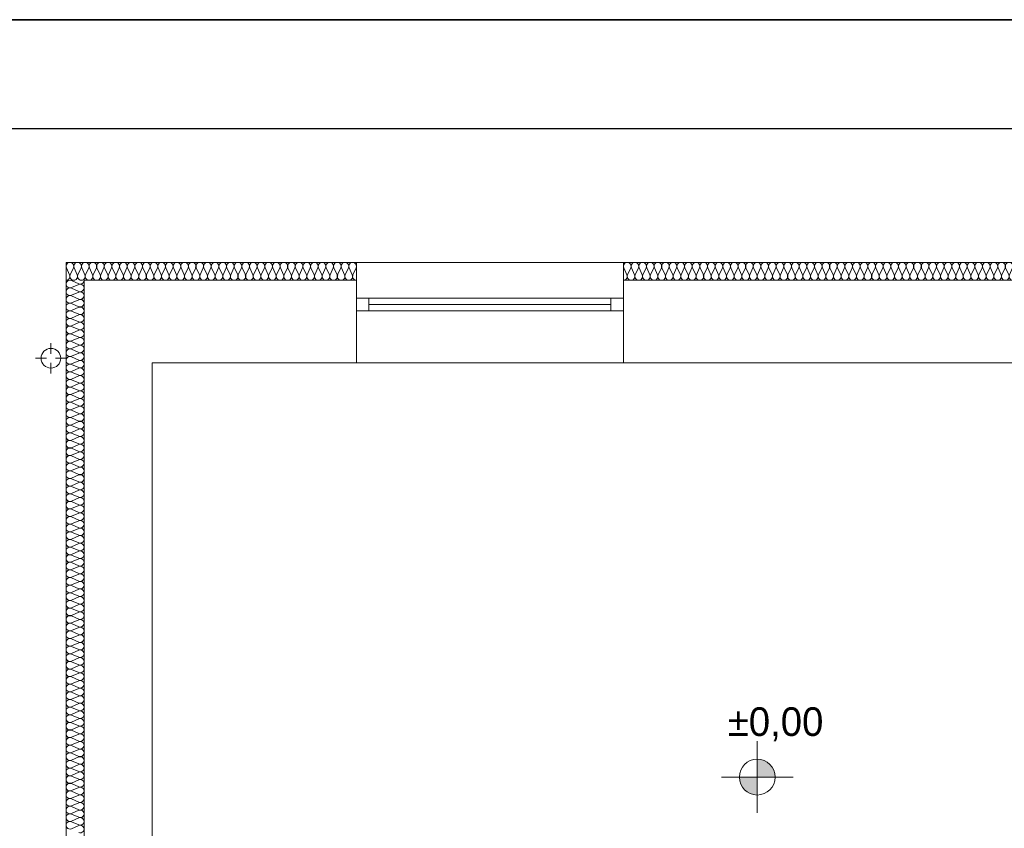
# Model space of a CAD drawing. Extents: x -528673 to -426178, y 23200 to 131944.
# Tile 19 of 87: x -490859 to -485365, y 48385 to 52900. Entities that reach past the tile are written whole.
import ezdxf

# ---------------------------------------------------------------- set-up
doc = ezdxf.new("R2010")
doc.units = 0
doc.header["$MEASUREMENT"] = 0
for name, color, linetype in [('#PODKŁAD', 252, 'Continuous'), ('_TABELA', 7, 'Continuous'), ('Inwent Izolacje', 252, 'Continuous'), ('INWENT RZĘDNE', 252, 'Continuous')]:
    doc.layers.add(name, color=color, linetype=linetype)
for name, color, linetype, lineweight in [('INWENT DACH_Nr_Pióra__21', 252, 'Continuous', 9), ('Inwent Izolacje_Nr_Pióra__2', 252, 'Continuous', 13), ('INWENT RZĘDNE_Nr_Pióra__21', 252, 'Continuous', 9), ('INWENT. OKNA_Nr_Pióra__5', 252, 'Continuous', 13), ('INWENT.ŚCIANY_Nr_Pióra__1', 252, 'Continuous', 25), ('INWENT.ŚCIANY_Nr_Pióra__21', 252, 'Continuous', 9), ('INWENT.ŚCIANY_Nr_Pióra__3', 252, 'Continuous', 13)]:
    doc.layers.add(name, color=color, linetype=linetype, lineweight=lineweight)
doc.styles.add('GENERATED_STYLE_1', font='txt')

# ---------------------------------------------------------------- blocks, each defined once
blk = doc.blocks.new('Izolacja cieplna 14_139', base_point=(-490500.2, 45954.5))
at = {"layer": 'Inwent Izolacje_Nr_Pióra__2', "linetype": 'Continuous'}
for p, q in [((-490530, 51425), (-490570.4, 51442.8)), ((-490570.4, 51403.8), (-490530, 51421.5)), ((-490530, 51382.5), (-490570.4, 51400.2)), ((-490570.4, 51361.2), (-490530, 51378.9)), ((-490530, 51339.9), (-490570.4, 51357.6)), ((-490570.4, 51318.7), (-490530, 51336.4)), ((-490530, 51297.4), (-490570.4, 51315.1)), ((-490570.4, 51276.1), (-490530, 51293.8)), ((-490530, 51254.8), (-490570.4, 51272.5)), ((-490570.4, 51233.5), (-490530, 51251.2)), ((-490530, 51212.3), (-490570.4, 51230)), ((-490570.4, 51191), (-490530, 51208.7)), ((-490530, 51169.7), (-490570.4, 51187.4)), ((-490570.4, 51148.4), (-490530, 51166.1)), ((-490530, 51127.1), (-490570.4, 51144.8)), ((-490570.4, 51105.9), (-490530, 51123.6)), ((-490530, 51084.6), (-490570.4, 51102.3)), ((-490570.4, 51063.3), (-490530, 51081)), ((-490530, 51042), (-490570.4, 51059.7)), ((-490570.4, 51020.7), (-490530, 51038.4)), ((-490530, 50999.5), (-490570.4, 51017.2)), ((-490570.4, 50978.2), (-490530, 50995.9)), ((-490530, 50956.9), (-490570.4, 50974.6)), ((-490570.4, 50935.6), (-490530, 50953.3)), ((-490530, 50914.3), (-490570.4, 50932.1)), ((-490570.4, 50893.1), (-490530, 50910.8)), ((-490530, 50871.8), (-490570.4, 50889.5)), ((-490570.4, 50850.5), (-490530, 50868.2)), ((-490530, 50829.2), (-490570.4, 50846.9)), ((-490570.4, 50808), (-490530, 50825.7)), ((-490530, 50786.7), (-490570.4, 50804.4)), ((-490570.4, 50765.4), (-490530, 50783.1)), ((-490530, 50744.1), (-490570.4, 50761.8)), ((-490570.4, 50722.8), (-490530, 50740.5)), ((-490530, 50701.6), (-490570.4, 50719.3)), ((-490570.4, 50680.3), (-490530, 50698)), ((-490530, 50659), (-490570.4, 50676.7)), ((-490570.4, 50637.7), (-490530, 50655.4)), ((-490530, 50616.4), (-490570.4, 50634.1)), ((-490570.4, 50595.2), (-490530, 50612.9)), ((-490530, 50573.9), (-490570.4, 50591.6)), ((-490570.4, 50552.6), (-490530, 50570.3)), ((-490530, 50531.3), (-490570.4, 50549)), ((-490570.4, 50510), (-490530, 50527.8)), ((-490530, 50488.8), (-490570.4, 50506.5)), ((-490570.4, 50467.5), (-490530, 50485.2)), ((-490530, 50446.2), (-490570.4, 50463.9)), ((-490570.4, 50424.9), (-490530, 50442.6)), ((-490530, 50403.7), (-490570.4, 50421.4)), ((-490570.4, 50382.4), (-490530, 50400.1)), ((-490530, 50361.1), (-490570.4, 50378.8)), ((-490570.4, 50339.8), (-490530, 50357.5)), ((-490530, 50318.5), (-490570.4, 50336.2)), ((-490570.4, 50297.3), (-490530, 50315)), ((-490530, 50276), (-490570.4, 50293.7)), ((-490570.4, 50254.7), (-490530, 50272.4)), ((-490530, 50233.4), (-490570.4, 50251.1)), ((-490570.4, 50212.1), (-490530, 50229.8)), ((-490530, 50190.9), (-490570.4, 50208.6)), ((-490570.4, 50169.6), (-490530, 50187.3)), ((-490530, 50148.3), (-490570.4, 50166)), ((-490570.4, 50127), (-490530, 50144.7)), ((-490530, 50105.7), (-490570.4, 50123.4)), ((-490570.4, 50084.5), (-490530, 50102.2)), ((-490530, 50063.2), (-490570.4, 50080.9)), ((-490570.4, 50041.9), (-490530, 50059.6)), ((-490530, 50020.6), (-490570.4, 50038.3)), ((-490570.4, 49999.3), (-490530, 50017.1)), ((-490530, 49978.1), (-490570.4, 49995.8)), ((-490570.4, 49956.8), (-490530, 49974.5)), ((-490530, 49935.5), (-490570.4, 49953.2)), ((-490570.4, 49914.2), (-490530, 49931.9)), ((-490530, 49893), (-490570.4, 49910.7)), ((-490570.4, 49871.7), (-490530, 49889.4)), ((-490530, 49850.4), (-490570.4, 49868.1)), ((-490570.4, 49829.1), (-490530, 49846.8)), ((-490530, 49807.8), (-490570.4, 49825.5)), ((-490570.4, 49786.6), (-490530, 49804.3)), ((-490530, 49765.3), (-490570.4, 49783)), ((-490570.4, 49744), (-490530, 49761.7)), ((-490530, 49722.7), (-490570.4, 49740.4)), ((-490570.4, 49701.4), (-490530, 49719.1)), ((-490530, 49680.2), (-490570.4, 49697.9)), ((-490570.4, 49658.9), (-490530, 49676.6)), ((-490530, 49637.6), (-490570.4, 49655.3)), ((-490570.4, 49616.3), (-490530, 49634)), ((-490530, 49595), (-490570.4, 49612.8)), ((-490570.4, 49573.8), (-490530, 49591.5)), ((-490530, 49552.5), (-490570.4, 49570.2)), ((-490570.4, 49531.2), (-490530, 49548.9)), ((-490530, 49509.9), (-490570.4, 49527.6)), ((-490570.4, 49488.7), (-490530, 49506.4)), ((-490530, 49467.4), (-490570.4, 49485.1)), ((-490570.4, 49446.1), (-490530, 49463.8)), ((-490530, 49424.8), (-490570.4, 49442.5)), ((-490570.4, 49403.5), (-490530, 49421.2)), ((-490530, 49382.3), (-490570.4, 49400)), ((-490570.4, 49361), (-490530, 49378.7)), ((-490530, 49339.7), (-490570.4, 49357.4)), ((-490570.4, 49318.4), (-490530, 49336.1)), ((-490530, 49297.1), (-490570.4, 49314.8)), ((-490570.4, 49275.9), (-490530, 49293.6)), ((-490530, 49254.6), (-490570.4, 49272.3)), ((-490570.4, 49233.3), (-490530, 49251)), ((-490530, 49212), (-490570.4, 49229.7)), ((-490570.4, 49190.7), (-490530, 49208.4)), ((-490530, 49169.5), (-490570.4, 49187.2)), ((-490570.4, 49148.2), (-490530, 49165.9)), ((-490530, 49126.9), (-490570.4, 49144.6)), ((-490570.4, 49105.6), (-490530, 49123.3)), ((-490530, 49084.3), (-490570.4, 49102.1)), ((-490570.4, 49063.1), (-490530, 49080.8)), ((-490530, 49041.8), (-490570.4, 49059.5)), ((-490570.4, 49020.5), (-490530, 49038.2)), ((-490530, 48999.2), (-490570.4, 49016.9)), ((-490570.4, 48978), (-490530, 48995.7)), ((-490530, 48956.7), (-490570.4, 48974.4)), ((-490570.4, 48935.4), (-490530, 48953.1)), ((-490530, 48914.1), (-490570.4, 48931.8)), ((-490570.4, 48892.8), (-490530, 48910.5)), ((-490530, 48871.6), (-490570.4, 48889.3)), ((-490570.4, 48850.3), (-490530, 48868)), ((-490530, 48829), (-490570.4, 48846.7)), ((-490570.4, 48807.7), (-490530, 48825.4)), ((-490530, 48786.4), (-490570.4, 48804.1)), ((-490570.4, 48765.2), (-490530, 48782.9)), ((-490530, 48743.9), (-490570.4, 48761.6)), ((-490570.4, 48722.6), (-490530, 48740.3)), ((-490530, 48701.3), (-490570.4, 48719)), ((-490570.4, 48680), (-490530, 48697.8)), ((-490530, 48658.8), (-490570.4, 48676.5)), ((-490570.4, 48637.5), (-490530, 48655.2)), ((-490530, 48616.2), (-490570.4, 48633.9)), ((-490570.4, 48594.9), (-490530, 48612.6)), ((-490530, 48573.7), (-490570.4, 48591.4)), ((-490570.4, 48552.4), (-490530, 48570.1)), ((-490530, 48531.1), (-490570.4, 48548.8)), ((-490570.4, 48509.8), (-490530, 48527.5)), ((-490530, 48488.5), (-490570.4, 48506.2)), ((-490570.4, 48467.3), (-490530, 48485)), ((-490530, 48446), (-490570.4, 48463.7)), ((-490570.4, 48424.7), (-490530, 48442.4)), ((-490530, 48403.4), (-490570.4, 48421.1)), ((-490570.4, 48382.1), (-490530, 48399.8))]:
    blk.add_line(p, q, dxfattribs=at)
for centre, start_param, end_param in [((-490578.9, 51423.3), 5.870392, 9.837571), ((-490521.5, 51444.5), 2.7288, 4.712389), ((-490521.5, 51402), 2.7288, 6.695979), ((-490578.9, 51380.7), 5.870392, 9.837571), ((-490521.5, 51359.4), 2.7288, 6.695979), ((-490578.9, 51338.1), 5.870392, 9.837571), ((-490578.9, 51295.6), 5.870392, 9.837571), ((-490521.5, 51316.9), 2.7288, 6.695979), ((-490578.9, 51253), 5.870392, 9.837571), ((-490521.5, 51274.3), 2.7288, 6.695979), ((-490578.9, 51210.5), 5.870392, 9.837571), ((-490521.5, 51231.7), 2.7288, 6.695979), ((-490521.5, 51189.2), 2.7288, 6.695979), ((-490578.9, 51167.9), 5.870392, 9.837571), ((-490521.5, 51146.6), 2.7288, 6.695979), ((-490578.9, 51125.4), 5.870392, 9.837571), ((-490578.9, 51082.8), 5.870392, 9.837571), ((-490521.5, 51104.1), 2.7288, 6.695979), ((-490578.9, 51040.2), 5.870392, 9.837571), ((-490521.5, 51061.5), 2.7288, 6.695979), ((-490521.5, 51019), 2.7288, 6.695979), ((-490578.9, 50997.7), 5.870392, 9.837571), ((-490521.5, 50976.4), 2.7288, 6.695979), ((-490578.9, 50955.1), 5.870392, 9.837571), ((-490578.9, 50912.6), 5.870392, 9.837571), ((-490521.5, 50933.8), 2.7288, 6.695979), ((-490578.9, 50870), 5.870392, 9.837571), ((-490521.5, 50891.3), 2.7288, 6.695979), ((-490578.9, 50827.4), 5.870392, 9.837571), ((-490521.5, 50848.7), 2.7288, 6.695979), ((-490521.5, 50806.2), 2.7288, 6.695979), ((-490578.9, 50784.9), 5.870392, 9.837571), ((-490578.9, 50742.3), 5.870392, 9.837571), ((-490521.5, 50763.6), 2.7288, 6.695979), ((-490578.9, 50699.8), 5.870392, 9.837571), ((-490521.5, 50721), 2.7288, 6.695979), ((-490578.9, 50657.2), 5.870392, 9.837571), ((-490521.5, 50678.5), 2.7288, 6.695979), ((-490521.5, 50635.9), 2.7288, 6.695979), ((-490578.9, 50614.7), 5.870392, 9.837571), ((-490521.5, 50593.4), 2.7288, 6.695979), ((-490578.9, 50572.1), 5.870392, 9.837571), ((-490578.9, 50529.5), 5.870392, 9.837571), ((-490521.5, 50550.8), 2.7288, 6.695979), ((-490578.9, 50487), 5.870392, 9.837571), ((-490521.5, 50508.3), 2.7288, 6.695979), ((-490578.9, 50444.4), 5.870392, 9.837571), ((-490521.5, 50465.7), 2.7288, 6.695979), ((-490521.5, 50423.1), 2.7288, 6.695979), ((-490578.9, 50401.9), 5.870392, 9.837571), ((-490578.9, 50359.3), 5.870392, 9.837571), ((-490521.5, 50380.6), 2.7288, 6.695979), ((-490578.9, 50316.7), 5.870392, 9.837571), ((-490521.5, 50338), 2.7288, 6.695979), ((-490578.9, 50274.2), 5.870392, 9.837571), ((-490521.5, 50295.5), 2.7288, 6.695979), ((-490521.5, 50252.9), 2.7288, 6.695979), ((-490578.9, 50231.6), 5.870392, 9.837571), ((-490521.5, 50210.4), 2.7288, 6.695979), ((-490578.9, 50189.1), 5.870392, 9.837571), ((-490578.9, 50146.5), 5.870392, 9.837571), ((-490521.5, 50167.8), 2.7288, 6.695979), ((-490578.9, 50104), 5.870392, 9.837571), ((-490521.5, 50125.2), 2.7288, 6.695979), ((-490521.5, 50082.7), 2.7288, 6.695979), ((-490578.9, 50061.4), 5.870392, 9.837571), ((-490521.5, 50040.1), 2.7288, 6.695979), ((-490578.9, 50018.8), 5.870392, 9.837571), ((-490578.9, 49976.3), 5.870392, 9.837571), ((-490521.5, 49997.6), 2.7288, 6.695979), ((-490578.9, 49933.7), 5.870392, 9.837571), ((-490521.5, 49955), 2.7288, 6.695979), ((-490578.9, 49891.2), 5.870392, 9.837571), ((-490521.5, 49912.4), 2.7288, 6.695979), ((-490521.5, 49869.9), 2.7288, 6.695979), ((-490578.9, 49848.6), 5.870392, 9.837571), ((-490521.5, 49827.3), 2.7288, 6.695979), ((-490578.9, 49806.1), 5.870392, 9.837571), ((-490578.9, 49763.5), 5.870392, 9.837571), ((-490521.5, 49784.8), 2.7288, 6.695979), ((-490578.9, 49720.9), 5.870392, 9.837571), ((-490521.5, 49742.2), 2.7288, 6.695979), ((-490521.5, 49699.7), 2.7288, 6.695979), ((-490578.9, 49678.4), 5.870392, 9.837571), ((-490521.5, 49657.1), 2.7288, 6.695979), ((-490578.9, 49635.8), 5.870392, 9.837571), ((-490578.9, 49593.3), 5.870392, 9.837571), ((-490521.5, 49614.5), 2.7288, 6.695979), ((-490578.9, 49550.7), 5.870392, 9.837571), ((-490521.5, 49572), 2.7288, 6.695979), ((-490578.9, 49508.1), 5.870392, 9.837571), ((-490521.5, 49529.4), 2.7288, 6.695979), ((-490521.5, 49486.9), 2.7288, 6.695979), ((-490578.9, 49465.6), 5.870392, 9.837571), ((-490578.9, 49423), 5.870392, 9.837571), ((-490521.5, 49444.3), 2.7288, 6.695979), ((-490578.9, 49380.5), 5.870392, 9.837571), ((-490521.5, 49401.7), 2.7288, 6.695979), ((-490578.9, 49337.9), 5.870392, 9.837571), ((-490521.5, 49359.2), 2.7288, 6.695979), ((-490521.5, 49316.6), 2.7288, 6.695979), ((-490578.9, 49295.4), 5.870392, 9.837571), ((-490521.5, 49274.1), 2.7288, 6.695979), ((-490578.9, 49252.8), 5.870392, 9.837571), ((-490578.9, 49210.2), 5.870392, 9.837571), ((-490521.5, 49231.5), 2.7288, 6.695979), ((-490578.9, 49167.7), 5.870392, 9.837571), ((-490521.5, 49189), 2.7288, 6.695979), ((-490578.9, 49125.1), 5.870392, 9.837571), ((-490521.5, 49146.4), 2.7288, 6.695979), ((-490521.5, 49103.8), 2.7288, 6.695979), ((-490578.9, 49082.6), 5.870392, 9.837571), ((-490578.9, 49040), 5.870392, 9.837571), ((-490521.5, 49061.3), 2.7288, 6.695979), ((-490578.9, 48997.4), 5.870392, 9.837571), ((-490521.5, 49018.7), 2.7288, 6.695979), ((-490578.9, 48954.9), 5.870392, 9.837571), ((-490521.5, 48976.2), 2.7288, 6.695979), ((-490521.5, 48933.6), 2.7288, 6.695979), ((-490578.9, 48912.3), 5.870392, 9.837571), ((-490521.5, 48891), 2.7288, 6.695979), ((-490578.9, 48869.8), 5.870392, 9.837571), ((-490578.9, 48827.2), 5.870392, 9.837571), ((-490521.5, 48848.5), 2.7288, 6.695979), ((-490578.9, 48784.7), 5.870392, 9.837571), ((-490521.5, 48805.9), 2.7288, 6.695979), ((-490521.5, 48763.4), 2.7288, 6.695979), ((-490578.9, 48742.1), 5.870392, 9.837571), ((-490521.5, 48720.8), 2.7288, 6.695979), ((-490578.9, 48699.5), 5.870392, 9.837571), ((-490578.9, 48657), 5.870392, 9.837571), ((-490521.5, 48678.3), 2.7288, 6.695979), ((-490578.9, 48614.4), 5.870392, 9.837571), ((-490521.5, 48635.7), 2.7288, 6.695979), ((-490578.9, 48571.9), 5.870392, 9.837571), ((-490521.5, 48593.1), 2.7288, 6.695979), ((-490521.5, 48550.6), 2.7288, 6.695979), ((-490578.9, 48529.3), 5.870392, 9.837571), ((-490521.5, 48508), 2.7288, 6.695979), ((-490578.9, 48486.7), 5.870392, 9.837571), ((-490578.9, 48444.2), 5.870392, 9.837571), ((-490521.5, 48465.5), 2.7288, 6.695979), ((-490578.9, 48401.6), 5.870392, 9.837571), ((-490521.5, 48422.9), 2.7288, 6.695979), ((-490521.5, 48380.4), 2.7288, 6.695979)]:
    blk.add_ellipse(centre, major_axis=(0, 21.3), ratio=0.999471, start_param=start_param, end_param=end_param, dxfattribs=at)
blk = doc.blocks.new('Izolacja cieplna 14_140', base_point=(-490600.2, 51444.5))
at = {"layer": 'Inwent Izolacje_Nr_Pióra__2', "linetype": 'Continuous'}
for p, q in [((-490598.4, 51514.7), (-490580.7, 51474.3)), ((-490577.1, 51474.3), (-490559.3, 51514.7)), ((-490555.8, 51514.7), (-490538, 51474.3)), ((-490534.4, 51474.3), (-490516.7, 51514.7)), ((-490513.1, 51514.7), (-490495.4, 51474.3)), ((-490491.8, 51474.3), (-490474.1, 51514.7)), ((-490470.5, 51514.7), (-490452.8, 51474.3)), ((-490449.2, 51474.3), (-490431.5, 51514.7)), ((-490427.9, 51514.7), (-490410.1, 51474.3)), ((-490406.6, 51474.3), (-490388.8, 51514.7)), ((-490385.2, 51514.7), (-490367.5, 51474.3)), ((-490363.9, 51474.3), (-490346.2, 51514.7)), ((-490342.6, 51514.7), (-490324.9, 51474.3)), ((-490321.3, 51474.3), (-490303.6, 51514.7)), ((-490300, 51514.7), (-490282.2, 51474.3)), ((-490278.7, 51474.3), (-490260.9, 51514.7)), ((-490257.3, 51514.7), (-490239.6, 51474.3)), ((-490236, 51474.3), (-490218.3, 51514.7)), ((-490214.7, 51514.7), (-490197, 51474.3)), ((-490193.4, 51474.3), (-490175.7, 51514.7)), ((-490172.1, 51514.7), (-490154.3, 51474.3)), ((-490150.8, 51474.3), (-490133, 51514.7)), ((-490129.4, 51514.7), (-490111.7, 51474.3)), ((-490108.1, 51474.3), (-490090.4, 51514.7)), ((-490086.8, 51514.7), (-490069.1, 51474.3)), ((-490065.5, 51474.3), (-490047.8, 51514.7)), ((-490044.2, 51514.7), (-490026.5, 51474.3)), ((-490022.9, 51474.3), (-490005.1, 51514.7)), ((-490001.6, 51514.7), (-489983.8, 51474.3)), ((-489980.2, 51474.3), (-489962.5, 51514.7)), ((-489958.9, 51514.7), (-489941.2, 51474.3)), ((-489937.6, 51474.3), (-489919.9, 51514.7)), ((-489916.3, 51514.7), (-489898.6, 51474.3)), ((-489895, 51474.3), (-489877.2, 51514.7)), ((-489873.7, 51514.7), (-489855.9, 51474.3)), ((-489852.3, 51474.3), (-489834.6, 51514.7)), ((-489831, 51514.7), (-489813.3, 51474.3)), ((-489809.7, 51474.3), (-489792, 51514.7)), ((-489788.4, 51514.7), (-489770.7, 51474.3)), ((-489767.1, 51474.3), (-489749.3, 51514.7)), ((-489745.8, 51514.7), (-489728, 51474.3)), ((-489724.4, 51474.3), (-489706.7, 51514.7)), ((-489703.1, 51514.7), (-489685.4, 51474.3)), ((-489681.8, 51474.3), (-489664.1, 51514.7)), ((-489660.5, 51514.7), (-489642.8, 51474.3)), ((-489639.2, 51474.3), (-489621.5, 51514.7)), ((-489617.9, 51514.7), (-489600.1, 51474.3)), ((-489596.6, 51474.3), (-489578.8, 51514.7)), ((-489575.2, 51514.7), (-489557.5, 51474.3)), ((-489553.9, 51474.3), (-489536.2, 51514.7)), ((-489532.6, 51514.7), (-489514.9, 51474.3)), ((-489511.3, 51474.3), (-489493.6, 51514.7)), ((-489490, 51514.7), (-489472.2, 51474.3)), ((-489468.7, 51474.3), (-489450.9, 51514.7)), ((-489447.3, 51514.7), (-489429.6, 51474.3)), ((-489426, 51474.3), (-489408.3, 51514.7)), ((-489404.7, 51514.7), (-489387, 51474.3)), ((-489383.4, 51474.3), (-489365.7, 51514.7)), ((-489362.1, 51514.7), (-489344.3, 51474.3)), ((-489340.8, 51474.3), (-489323, 51514.7)), ((-489319.4, 51514.7), (-489301.7, 51474.3)), ((-489298.1, 51474.3), (-489280.4, 51514.7)), ((-489276.8, 51514.7), (-489259.1, 51474.3)), ((-489255.5, 51474.3), (-489237.8, 51514.7)), ((-489234.2, 51514.7), (-489216.5, 51474.3)), ((-489212.9, 51474.3), (-489195.1, 51514.7)), ((-489191.6, 51514.7), (-489173.8, 51474.3)), ((-489170.2, 51474.3), (-489152.5, 51514.7)), ((-489148.9, 51514.7), (-489131.2, 51474.3)), ((-489127.6, 51474.3), (-489109.9, 51514.7)), ((-489106.3, 51514.7), (-489088.6, 51474.3)), ((-489085, 51474.3), (-489067.2, 51514.7)), ((-489063.7, 51514.7), (-489045.9, 51474.3)), ((-489042.3, 51474.3), (-489024.6, 51514.7)), ((-489021, 51514.7), (-489003.3, 51474.3)), ((-488999.7, 51474.3), (-488982, 51514.7))]:
    blk.add_line(p, q, dxfattribs=at)
for centre, start_param, end_param in [((-490578.9, 51523.3), 5.870392, 9.837571), ((-490536.2, 51523.3), 5.870392, 9.837571), ((-490493.6, 51523.3), 5.870392, 9.837571), ((-490451, 51523.3), 5.870392, 9.837571), ((-490408.3, 51523.3), 5.870392, 9.837571), ((-490365.7, 51523.3), 5.870392, 9.837571), ((-490323.1, 51523.3), 5.870392, 9.837571), ((-490280.4, 51523.3), 5.870392, 9.837571), ((-490237.8, 51523.3), 5.870392, 9.837571), ((-490195.2, 51523.3), 5.870392, 9.837571), ((-490152.6, 51523.3), 5.870392, 9.837571), ((-490109.9, 51523.3), 5.870392, 9.837571), ((-490067.3, 51523.3), 5.870392, 9.837571), ((-490024.7, 51523.3), 5.870392, 9.837571), ((-489982, 51523.3), 5.870392, 9.837571), ((-489939.4, 51523.3), 5.870392, 9.837571), ((-489896.8, 51523.3), 5.870392, 9.837571), ((-489854.1, 51523.3), 5.870392, 9.837571), ((-489811.5, 51523.3), 5.870392, 9.837571), ((-489768.9, 51523.3), 5.870392, 9.837571), ((-489726.2, 51523.3), 5.870392, 9.837571), ((-489683.6, 51523.3), 5.870392, 9.837571), ((-489641, 51523.3), 5.870392, 9.837571), ((-489598.3, 51523.3), 5.870392, 9.837571), ((-489555.7, 51523.3), 5.870392, 9.837571), ((-489513.1, 51523.3), 5.870392, 9.837571), ((-489470.4, 51523.3), 5.870392, 9.837571), ((-489427.8, 51523.3), 5.870392, 9.837571), ((-489385.2, 51523.3), 5.870392, 9.837571), ((-489342.6, 51523.3), 5.870392, 9.837571), ((-489299.9, 51523.3), 5.870392, 9.837571), ((-489257.3, 51523.3), 5.870392, 9.837571), ((-489214.7, 51523.3), 5.870392, 9.837571), ((-489172, 51523.3), 5.870392, 9.837571), ((-489129.4, 51523.3), 5.870392, 9.837571), ((-489086.8, 51523.3), 5.870392, 9.837571), ((-489044.1, 51523.3), 5.870392, 9.837571), ((-489001.5, 51523.3), 5.870392, 9.837571), ((-490600.2, 51465.8), 4.712389, 6.695979), ((-490557.6, 51465.8), 2.7288, 6.695979), ((-490514.9, 51465.8), 2.7288, 6.695979), ((-490472.3, 51465.8), 2.7288, 6.695979), ((-490429.7, 51465.8), 2.7288, 6.695979), ((-490387, 51465.8), 2.7288, 6.695979), ((-490344.4, 51465.8), 2.7288, 6.695979), ((-490301.8, 51465.8), 2.7288, 6.695979), ((-490259.1, 51465.8), 2.7288, 6.695979), ((-490216.5, 51465.8), 2.7288, 6.695979), ((-490173.9, 51465.8), 2.7288, 6.695979), ((-490131.2, 51465.8), 2.7288, 6.695979), ((-490088.6, 51465.8), 2.7288, 6.695979), ((-490046, 51465.8), 2.7288, 6.695979), ((-490003.3, 51465.8), 2.7288, 6.695979), ((-489960.7, 51465.8), 2.7288, 6.695979), ((-489918.1, 51465.8), 2.7288, 6.695979), ((-489875.4, 51465.8), 2.7288, 6.695979), ((-489832.8, 51465.8), 2.7288, 6.695979), ((-489790.2, 51465.8), 2.7288, 6.695979), ((-489747.6, 51465.8), 2.7288, 6.695979), ((-489704.9, 51465.8), 2.7288, 6.695979), ((-489662.3, 51465.8), 2.7288, 6.695979), ((-489619.7, 51465.8), 2.7288, 6.695979), ((-489577, 51465.8), 2.7288, 6.695979), ((-489534.4, 51465.8), 2.7288, 6.695979), ((-489491.8, 51465.8), 2.7288, 6.695979), ((-489449.1, 51465.8), 2.7288, 6.695979), ((-489406.5, 51465.8), 2.7288, 6.695979), ((-489363.9, 51465.8), 2.7288, 6.695979), ((-489321.2, 51465.8), 2.7288, 6.695979), ((-489278.6, 51465.8), 2.7288, 6.695979), ((-489236, 51465.8), 2.7288, 6.695979), ((-489193.3, 51465.8), 2.7288, 6.695979), ((-489150.7, 51465.8), 2.7288, 6.695979), ((-489108.1, 51465.8), 2.7288, 6.695979), ((-489065.4, 51465.8), 2.7288, 6.695979), ((-489022.8, 51465.8), 2.7288, 6.695979), ((-488980.2, 51465.8), 2.7288, 4.712389)]:
    blk.add_ellipse(centre, major_axis=(21.3, 0), ratio=0.997749, start_param=start_param, end_param=end_param, dxfattribs=at)
blk = doc.blocks.new('Izolacja cieplna 14_142', base_point=(-487490.2, 51444.5))
at = {"layer": 'Inwent Izolacje_Nr_Pióra__2', "linetype": 'Continuous'}
for p, q in [((-487488.4, 51514.7), (-487470.7, 51474.3)), ((-487467.1, 51474.3), (-487449.4, 51514.7)), ((-487445.8, 51514.7), (-487428.1, 51474.3)), ((-487424.5, 51474.3), (-487406.7, 51514.7)), ((-487403.2, 51514.7), (-487385.4, 51474.3)), ((-487381.9, 51474.3), (-487364.1, 51514.7)), ((-487360.6, 51514.7), (-487342.8, 51474.3)), ((-487339.2, 51474.3), (-487321.5, 51514.7)), ((-487317.9, 51514.7), (-487300.2, 51474.3)), ((-487296.6, 51474.3), (-487278.9, 51514.7)), ((-487275.3, 51514.7), (-487257.6, 51474.3)), ((-487254, 51474.3), (-487236.3, 51514.7)), ((-487232.7, 51514.7), (-487215, 51474.3)), ((-487211.4, 51474.3), (-487193.7, 51514.7)), ((-487190.1, 51514.7), (-487172.4, 51474.3)), ((-487168.8, 51474.3), (-487151.1, 51514.7)), ((-487147.5, 51514.7), (-487129.8, 51474.3)), ((-487126.2, 51474.3), (-487108.5, 51514.7)), ((-487104.9, 51514.7), (-487087.1, 51474.3)), ((-487083.6, 51474.3), (-487065.8, 51514.7)), ((-487062.3, 51514.7), (-487044.5, 51474.3)), ((-487041, 51474.3), (-487023.2, 51514.7)), ((-487019.6, 51514.7), (-487001.9, 51474.3)), ((-486998.3, 51474.3), (-486980.6, 51514.7)), ((-486977, 51514.7), (-486959.3, 51474.3)), ((-486955.7, 51474.3), (-486938, 51514.7)), ((-486934.4, 51514.7), (-486916.7, 51474.3)), ((-486913.1, 51474.3), (-486895.4, 51514.7)), ((-486891.8, 51514.7), (-486874.1, 51474.3)), ((-486870.5, 51474.3), (-486852.8, 51514.7)), ((-486849.2, 51514.7), (-486831.5, 51474.3)), ((-486827.9, 51474.3), (-486810.2, 51514.7)), ((-486806.6, 51514.7), (-486788.9, 51474.3)), ((-486785.3, 51474.3), (-486767.5, 51514.7)), ((-486764, 51514.7), (-486746.2, 51474.3)), ((-486742.7, 51474.3), (-486724.9, 51514.7)), ((-486721.4, 51514.7), (-486703.6, 51474.3)), ((-486700, 51474.3), (-486682.3, 51514.7)), ((-486678.7, 51514.7), (-486661, 51474.3)), ((-486657.4, 51474.3), (-486639.7, 51514.7)), ((-486636.1, 51514.7), (-486618.4, 51474.3)), ((-486614.8, 51474.3), (-486597.1, 51514.7)), ((-486593.5, 51514.7), (-486575.8, 51474.3)), ((-486572.2, 51474.3), (-486554.5, 51514.7)), ((-486550.9, 51514.7), (-486533.2, 51474.3)), ((-486529.6, 51474.3), (-486511.9, 51514.7)), ((-486508.3, 51514.7), (-486490.6, 51474.3)), ((-486487, 51474.3), (-486469.2, 51514.7)), ((-486465.7, 51514.7), (-486447.9, 51474.3)), ((-486444.4, 51474.3), (-486426.6, 51514.7)), ((-486423.1, 51514.7), (-486405.3, 51474.3)), ((-486401.7, 51474.3), (-486384, 51514.7)), ((-486380.4, 51514.7), (-486362.7, 51474.3)), ((-486359.1, 51474.3), (-486341.4, 51514.7)), ((-486337.8, 51514.7), (-486320.1, 51474.3)), ((-486316.5, 51474.3), (-486298.8, 51514.7)), ((-486295.2, 51514.7), (-486277.5, 51474.3)), ((-486273.9, 51474.3), (-486256.2, 51514.7)), ((-486252.6, 51514.7), (-486234.9, 51474.3)), ((-486231.3, 51474.3), (-486213.6, 51514.7)), ((-486210, 51514.7), (-486192.3, 51474.3)), ((-486188.7, 51474.3), (-486171, 51514.7)), ((-486167.4, 51514.7), (-486149.6, 51474.3)), ((-486146.1, 51474.3), (-486128.3, 51514.7)), ((-486124.8, 51514.7), (-486107, 51474.3)), ((-486103.5, 51474.3), (-486085.7, 51514.7)), ((-486082.1, 51514.7), (-486064.4, 51474.3)), ((-486060.8, 51474.3), (-486043.1, 51514.7)), ((-486039.5, 51514.7), (-486021.8, 51474.3)), ((-486018.2, 51474.3), (-486000.5, 51514.7)), ((-485996.9, 51514.7), (-485979.2, 51474.3)), ((-485975.6, 51474.3), (-485957.9, 51514.7)), ((-485954.3, 51514.7), (-485936.6, 51474.3)), ((-485933, 51474.3), (-485915.3, 51514.7)), ((-485911.7, 51514.7), (-485894, 51474.3)), ((-485890.4, 51474.3), (-485872.7, 51514.7)), ((-485869.1, 51514.7), (-485851.4, 51474.3)), ((-485847.8, 51474.3), (-485830, 51514.7)), ((-485826.5, 51514.7), (-485808.7, 51474.3)), ((-485805.2, 51474.3), (-485787.4, 51514.7)), ((-485783.9, 51514.7), (-485766.1, 51474.3)), ((-485762.5, 51474.3), (-485744.8, 51514.7)), ((-485741.2, 51514.7), (-485723.5, 51474.3)), ((-485719.9, 51474.3), (-485702.2, 51514.7)), ((-485698.6, 51514.7), (-485680.9, 51474.3)), ((-485677.3, 51474.3), (-485659.6, 51514.7)), ((-485656, 51514.7), (-485638.3, 51474.3)), ((-485634.7, 51474.3), (-485617, 51514.7)), ((-485613.4, 51514.7), (-485595.7, 51474.3)), ((-485592.1, 51474.3), (-485574.4, 51514.7)), ((-485570.8, 51514.7), (-485553.1, 51474.3)), ((-485549.5, 51474.3), (-485531.7, 51514.7)), ((-485528.2, 51514.7), (-485510.4, 51474.3)), ((-485506.9, 51474.3), (-485489.1, 51514.7)), ((-485485.6, 51514.7), (-485467.8, 51474.3)), ((-485464.2, 51474.3), (-485446.5, 51514.7)), ((-485442.9, 51514.7), (-485425.2, 51474.3)), ((-485421.6, 51474.3), (-485403.9, 51514.7)), ((-485400.3, 51514.7), (-485382.6, 51474.3)), ((-485379, 51474.3), (-485361.3, 51514.7)), ((-485357.7, 51514.7), (-485340, 51474.3)), ((-485336.4, 51474.3), (-485318.7, 51514.7)), ((-485315.1, 51514.7), (-485297.4, 51474.3)), ((-485293.8, 51474.3), (-485276.1, 51514.7)), ((-485272.5, 51514.7), (-485254.8, 51474.3)), ((-485251.2, 51474.3), (-485233.5, 51514.7)), ((-485229.9, 51514.7), (-485212.1, 51474.3)), ((-485208.6, 51474.3), (-485190.8, 51514.7)), ((-485187.3, 51514.7), (-485169.5, 51474.3)), ((-485166, 51474.3), (-485148.2, 51514.7)), ((-485144.6, 51514.7), (-485126.9, 51474.3)), ((-485123.3, 51474.3), (-485105.6, 51514.7)), ((-485102, 51514.7), (-485084.3, 51474.3)), ((-485080.7, 51474.3), (-485063, 51514.7)), ((-485059.4, 51514.7), (-485041.7, 51474.3)), ((-485038.1, 51474.3), (-485020.4, 51514.7)), ((-485016.8, 51514.7), (-484999.1, 51474.3)), ((-484995.5, 51474.3), (-484977.8, 51514.7)), ((-484974.2, 51514.7), (-484956.5, 51474.3)), ((-484952.9, 51474.3), (-484935.2, 51514.7)), ((-484931.6, 51514.7), (-484913.9, 51474.3)), ((-484910.3, 51474.3), (-484892.5, 51514.7)), ((-484889, 51514.7), (-484871.2, 51474.3)), ((-484867.7, 51474.3), (-484849.9, 51514.7)), ((-484846.4, 51514.7), (-484828.6, 51474.3)), ((-484825, 51474.3), (-484807.3, 51514.7)), ((-484803.7, 51514.7), (-484786, 51474.3)), ((-484782.4, 51474.3), (-484764.7, 51514.7)), ((-484761.1, 51514.7), (-484743.4, 51474.3)), ((-484739.8, 51474.3), (-484722.1, 51514.7)), ((-484718.5, 51514.7), (-484700.8, 51474.3)), ((-484697.2, 51474.3), (-484679.5, 51514.7)), ((-484675.9, 51514.7), (-484658.2, 51474.3)), ((-484654.6, 51474.3), (-484636.9, 51514.7)), ((-484633.3, 51514.7), (-484615.6, 51474.3)), ((-484612, 51474.3), (-484594.2, 51514.7)), ((-484590.7, 51514.7), (-484572.9, 51474.3)), ((-484569.4, 51474.3), (-484551.6, 51514.7)), ((-484548.1, 51514.7), (-484530.3, 51474.3)), ((-484526.7, 51474.3), (-484509, 51514.7)), ((-484505.4, 51514.7), (-484487.7, 51474.3)), ((-484484.1, 51474.3), (-484466.4, 51514.7)), ((-484462.8, 51514.7), (-484445.1, 51474.3)), ((-484441.5, 51474.3), (-484423.8, 51514.7)), ((-484420.2, 51514.7), (-484402.5, 51474.3)), ((-484398.9, 51474.3), (-484381.2, 51514.7)), ((-484377.6, 51514.7), (-484359.9, 51474.3)), ((-484356.3, 51474.3), (-484338.6, 51514.7)), ((-484335, 51514.7), (-484317.3, 51474.3)), ((-484313.7, 51474.3), (-484296, 51514.7)), ((-484292.4, 51514.7), (-484274.6, 51474.3)), ((-484271.1, 51474.3), (-484253.3, 51514.7)), ((-484249.8, 51514.7), (-484232, 51474.3)), ((-484228.5, 51474.3), (-484210.7, 51514.7)), ((-484207.1, 51514.7), (-484189.4, 51474.3)), ((-484185.8, 51474.3), (-484168.1, 51514.7)), ((-484164.5, 51514.7), (-484146.8, 51474.3)), ((-484143.2, 51474.3), (-484125.5, 51514.7)), ((-484121.9, 51514.7), (-484104.2, 51474.3)), ((-484100.6, 51474.3), (-484082.9, 51514.7)), ((-484079.3, 51514.7), (-484061.6, 51474.3)), ((-484058, 51474.3), (-484040.3, 51514.7)), ((-484036.7, 51514.7), (-484019, 51474.3)), ((-484015.4, 51474.3), (-483997.7, 51514.7)), ((-483994.1, 51514.7), (-483976.4, 51474.3)), ((-483972.8, 51474.3), (-483955, 51514.7)), ((-483951.5, 51514.7), (-483933.7, 51474.3)), ((-483930.2, 51474.3), (-483912.4, 51514.7)), ((-483908.9, 51514.7), (-483891.1, 51474.3)), ((-483887.5, 51474.3), (-483869.8, 51514.7)), ((-483866.2, 51514.7), (-483848.5, 51474.3)), ((-483844.9, 51474.3), (-483827.2, 51514.7)), ((-483823.6, 51514.7), (-483805.9, 51474.3)), ((-483802.3, 51474.3), (-483784.6, 51514.7)), ((-483781, 51514.7), (-483763.3, 51474.3)), ((-483759.7, 51474.3), (-483742, 51514.7))]:
    blk.add_line(p, q, dxfattribs=at)
for centre, start_param, end_param in [((-487468.9, 51523.3), 5.870392, 9.837571), ((-487426.3, 51523.3), 5.870392, 9.837571), ((-487383.7, 51523.3), 5.870392, 9.837571), ((-487341, 51523.3), 5.870392, 9.837571), ((-487298.4, 51523.3), 5.870392, 9.837571), ((-487255.8, 51523.3), 5.870392, 9.837571), ((-487213.2, 51523.3), 5.870392, 9.837571), ((-487170.6, 51523.3), 5.870392, 9.837571), ((-487128, 51523.3), 5.870392, 9.837571), ((-487085.4, 51523.3), 5.870392, 9.837571), ((-487042.7, 51523.3), 5.870392, 9.837571), ((-487000.1, 51523.3), 5.870392, 9.837571), ((-486957.5, 51523.3), 5.870392, 9.837571), ((-486914.9, 51523.3), 5.870392, 9.837571), ((-486872.3, 51523.3), 5.870392, 9.837571), ((-486829.7, 51523.3), 5.870392, 9.837571), ((-486787.1, 51523.3), 5.870392, 9.837571), ((-486744.4, 51523.3), 5.870392, 9.837571), ((-486701.8, 51523.3), 5.870392, 9.837571), ((-486659.2, 51523.3), 5.870392, 9.837571), ((-486616.6, 51523.3), 5.870392, 9.837571), ((-486574, 51523.3), 5.870392, 9.837571), ((-486531.4, 51523.3), 5.870392, 9.837571), ((-486488.8, 51523.3), 5.870392, 9.837571), ((-486446.2, 51523.3), 5.870392, 9.837571), ((-486403.5, 51523.3), 5.870392, 9.837571), ((-486360.9, 51523.3), 5.870392, 9.837571), ((-486318.3, 51523.3), 5.870392, 9.837571), ((-486275.7, 51523.3), 5.870392, 9.837571), ((-486233.1, 51523.3), 5.870392, 9.837571), ((-486190.5, 51523.3), 5.870392, 9.837571), ((-486147.9, 51523.3), 5.870392, 9.837571), ((-486105.2, 51523.3), 5.870392, 9.837571), ((-486062.6, 51523.3), 5.870392, 9.837571), ((-486020, 51523.3), 5.870392, 9.837571), ((-485977.4, 51523.3), 5.870392, 9.837571), ((-485934.8, 51523.3), 5.870392, 9.837571), ((-485892.2, 51523.3), 5.870392, 9.837571), ((-485849.6, 51523.3), 5.870392, 9.837571), ((-485806.9, 51523.3), 5.870392, 9.837571), ((-485764.3, 51523.3), 5.870392, 9.837571), ((-485721.7, 51523.3), 5.870392, 9.837571), ((-485679.1, 51523.3), 5.870392, 9.837571), ((-485636.5, 51523.3), 5.870392, 9.837571), ((-485593.9, 51523.3), 5.870392, 9.837571), ((-485551.3, 51523.3), 5.870392, 9.837571), ((-485508.7, 51523.3), 5.870392, 9.837571), ((-485466, 51523.3), 5.870392, 9.837571), ((-485423.4, 51523.3), 5.870392, 9.837571), ((-485380.8, 51523.3), 5.870392, 9.837571), ((-485338.2, 51523.3), 5.870392, 9.837571), ((-485295.6, 51523.3), 5.870392, 9.837571), ((-485253, 51523.3), 5.870392, 9.837571), ((-485210.4, 51523.3), 5.870392, 9.837571), ((-485167.7, 51523.3), 5.870392, 9.837571), ((-485125.1, 51523.3), 5.870392, 9.837571), ((-485082.5, 51523.3), 5.870392, 9.837571), ((-485039.9, 51523.3), 5.870392, 9.837571), ((-484997.3, 51523.3), 5.870392, 9.837571), ((-484954.7, 51523.3), 5.870392, 9.837571), ((-484912.1, 51523.3), 5.870392, 9.837571), ((-484869.4, 51523.3), 5.870392, 9.837571), ((-484826.8, 51523.3), 5.870392, 9.837571), ((-484784.2, 51523.3), 5.870392, 9.837571), ((-484741.6, 51523.3), 5.870392, 9.837571), ((-484699, 51523.3), 5.870392, 9.837571), ((-484656.4, 51523.3), 5.870392, 9.837571), ((-484613.8, 51523.3), 5.870392, 9.837571), ((-484571.2, 51523.3), 5.870392, 9.837571), ((-484528.5, 51523.3), 5.870392, 9.837571), ((-484485.9, 51523.3), 5.870392, 9.837571), ((-484443.3, 51523.3), 5.870392, 9.837571), ((-484400.7, 51523.3), 5.870392, 9.837571), ((-484358.1, 51523.3), 5.870392, 9.837571), ((-484315.5, 51523.3), 5.870392, 9.837571), ((-484272.9, 51523.3), 5.870392, 9.837571), ((-484230.2, 51523.3), 5.870392, 9.837571), ((-484187.6, 51523.3), 5.870392, 9.837571), ((-484145, 51523.3), 5.870392, 9.837571), ((-484102.4, 51523.3), 5.870392, 9.837571), ((-484059.8, 51523.3), 5.870392, 9.837571), ((-484017.2, 51523.3), 5.870392, 9.837571), ((-483974.6, 51523.3), 5.870392, 9.837571), ((-483931.9, 51523.3), 5.870392, 9.837571), ((-483889.3, 51523.3), 5.870392, 9.837571), ((-483846.7, 51523.3), 5.870392, 9.837571), ((-483804.1, 51523.3), 5.870392, 9.837571), ((-483761.5, 51523.3), 5.870392, 9.837571), ((-487490.2, 51465.8), 4.712389, 6.695979), ((-487447.6, 51465.8), 2.7288, 6.695979), ((-487405, 51465.8), 2.7288, 6.695979), ((-487362.3, 51465.8), 2.7288, 6.695979), ((-487319.7, 51465.8), 2.7288, 6.695979), ((-487277.1, 51465.8), 2.7288, 6.695979), ((-487234.5, 51465.8), 2.7288, 6.695979), ((-487191.9, 51465.8), 2.7288, 6.695979), ((-487149.3, 51465.8), 2.7288, 6.695979), ((-487106.7, 51465.8), 2.7288, 6.695979), ((-487064.1, 51465.8), 2.7288, 6.695979), ((-487021.4, 51465.8), 2.7288, 6.695979), ((-486978.8, 51465.8), 2.7288, 6.695979), ((-486936.2, 51465.8), 2.7288, 6.695979), ((-486893.6, 51465.8), 2.7288, 6.695979), ((-486851, 51465.8), 2.7288, 6.695979), ((-486808.4, 51465.8), 2.7288, 6.695979), ((-486765.8, 51465.8), 2.7288, 6.695979), ((-486723.1, 51465.8), 2.7288, 6.695979), ((-486680.5, 51465.8), 2.7288, 6.695979), ((-486637.9, 51465.8), 2.7288, 6.695979), ((-486595.3, 51465.8), 2.7288, 6.695979), ((-486552.7, 51465.8), 2.7288, 6.695979), ((-486510.1, 51465.8), 2.7288, 6.695979), ((-486467.5, 51465.8), 2.7288, 6.695979), ((-486424.8, 51465.8), 2.7288, 6.695979), ((-486382.2, 51465.8), 2.7288, 6.695979), ((-486339.6, 51465.8), 2.7288, 6.695979), ((-486297, 51465.8), 2.7288, 6.695979), ((-486254.4, 51465.8), 2.7288, 6.695979), ((-486211.8, 51465.8), 2.7288, 6.695979), ((-486169.2, 51465.8), 2.7288, 6.695979), ((-486126.6, 51465.8), 2.7288, 6.695979), ((-486083.9, 51465.8), 2.7288, 6.695979), ((-486041.3, 51465.8), 2.7288, 6.695979), ((-485998.7, 51465.8), 2.7288, 6.695979), ((-485956.1, 51465.8), 2.7288, 6.695979), ((-485913.5, 51465.8), 2.7288, 6.695979), ((-485870.9, 51465.8), 2.7288, 6.695979), ((-485828.3, 51465.8), 2.7288, 6.695979), ((-485785.6, 51465.8), 2.7288, 6.695979), ((-485743, 51465.8), 2.7288, 6.695979), ((-485700.4, 51465.8), 2.7288, 6.695979), ((-485657.8, 51465.8), 2.7288, 6.695979), ((-485615.2, 51465.8), 2.7288, 6.695979), ((-485572.6, 51465.8), 2.7288, 6.695979), ((-485530, 51465.8), 2.7288, 6.695979), ((-485487.3, 51465.8), 2.7288, 6.695979), ((-485444.7, 51465.8), 2.7288, 6.695979), ((-485402.1, 51465.8), 2.7288, 6.695979), ((-485359.5, 51465.8), 2.7288, 6.695979), ((-485316.9, 51465.8), 2.7288, 6.695979), ((-485274.3, 51465.8), 2.7288, 6.695979), ((-485231.7, 51465.8), 2.7288, 6.695979), ((-485189.1, 51465.8), 2.7288, 6.695979), ((-485146.4, 51465.8), 2.7288, 6.695979), ((-485103.8, 51465.8), 2.7288, 6.695979), ((-485061.2, 51465.8), 2.7288, 6.695979), ((-485018.6, 51465.8), 2.7288, 6.695979), ((-484976, 51465.8), 2.7288, 6.695979), ((-484933.4, 51465.8), 2.7288, 6.695979), ((-484890.8, 51465.8), 2.7288, 6.695979), ((-484848.1, 51465.8), 2.7288, 6.695979), ((-484805.5, 51465.8), 2.7288, 6.695979), ((-484762.9, 51465.8), 2.7288, 6.695979), ((-484720.3, 51465.8), 2.7288, 6.695979), ((-484677.7, 51465.8), 2.7288, 6.695979), ((-484635.1, 51465.8), 2.7288, 6.695979), ((-484592.5, 51465.8), 2.7288, 6.695979), ((-484549.8, 51465.8), 2.7288, 6.695979), ((-484507.2, 51465.8), 2.7288, 6.695979), ((-484464.6, 51465.8), 2.7288, 6.695979), ((-484422, 51465.8), 2.7288, 6.695979), ((-484379.4, 51465.8), 2.7288, 6.695979), ((-484336.8, 51465.8), 2.7288, 6.695979), ((-484294.2, 51465.8), 2.7288, 6.695979), ((-484251.6, 51465.8), 2.7288, 6.695979), ((-484208.9, 51465.8), 2.7288, 6.695979), ((-484166.3, 51465.8), 2.7288, 6.695979), ((-484123.7, 51465.8), 2.7288, 6.695979), ((-484081.1, 51465.8), 2.7288, 6.695979), ((-484038.5, 51465.8), 2.7288, 6.695979), ((-483995.9, 51465.8), 2.7288, 6.695979), ((-483953.3, 51465.8), 2.7288, 6.695979), ((-483910.6, 51465.8), 2.7288, 6.695979), ((-483868, 51465.8), 2.7288, 6.695979), ((-483825.4, 51465.8), 2.7288, 6.695979), ((-483782.8, 51465.8), 2.7288, 6.695979), ((-483740.2, 51465.8), 2.7288, 4.712389)]:
    blk.add_ellipse(centre, major_axis=(21.3, 0), ratio=0.998169, start_param=start_param, end_param=end_param, dxfattribs=at)
blk = doc.blocks.new('Koty wysokościowe_8', base_point=(-486743.6, 48670.5))
at = {"layer": 'INWENT RZĘDNE_Nr_Pióra__21', "linetype": 'Continuous'}
for points in [[(-486743.6, 48670.5), (-486643.6, 48670.5), (-486651.2, 48708.8), (-486672.9, 48741.2), (-486705.3, 48762.9), (-486743.6, 48770.5)], [(-486743.6, 48670.5), (-486843.6, 48670.5), (-486836, 48632.3), (-486814.3, 48599.8), (-486781.9, 48578.1), (-486743.6, 48570.5)]]:
    blk.add_hatch(color=256, dxfattribs=at).paths.add_polyline_path(points, flags=0)
for p, q in [((-486743.6, 48470.5), (-486743.6, 48870.5)), ((-486943.6, 48670.5), (-486543.6, 48670.5))]:
    blk.add_line(p, q, dxfattribs=at)
blk.add_circle((-486743.6, 48670.5), 100, dxfattribs=at)
at = {"layer": 'INWENT RZĘDNE_Nr_Pióra__21', "insert": (-486908.4, 48870.5), "char_height": 160, "attachment_point": 7, "style": 'GENERATED_STYLE_1'}
blk.add_mtext('{±0,00}', dxfattribs=at)
blk = doc.blocks.new('PARTER')
at = {"layer": 'INWENT DACH_Nr_Pióra__21', "color": 252, "linetype": 'Continuous', "lineweight": 15}
for p, q in [((-490685.2, 51034.5), (-490685.2, 51094.5)), ((-490710.2, 51009.5), (-490770.2, 51009.5)), ((-490685.2, 50984.5), (-490685.2, 50924.5)), ((-490660.2, 51009.5), (-490600.2, 51009.5))]:
    blk.add_line(p, q, dxfattribs=at)
blk.add_circle((-490685.2, 51009.5), 55, dxfattribs=at)
at = {"layer": 'INWENT. OKNA_Nr_Pióra__5', "color": 252, "linetype": 'Continuous', "lineweight": 15}
for p, q in [((-488980.2, 51274.5), (-488980.2, 51344.5)), ((-487490.2, 51344.5), (-488980.2, 51344.5)), ((-488910.2, 51274.5), (-488910.2, 51344.5)), ((-487560.2, 51274.5), (-487560.2, 51344.5)), ((-487490.2, 51274.5), (-487490.2, 51344.5)), ((-487490.2, 51274.5), (-488980.2, 51274.5)), ((-487560.2, 51309.5), (-488910.2, 51309.5))]:
    blk.add_line(p, q, dxfattribs=at)
at = {"layer": 'INWENT.ŚCIANY_Nr_Pióra__1', "color": 252, "linetype": 'Continuous', "lineweight": 15}
for p, q in [((-488980.2, 51444.5), (-490500.2, 51444.5)), ((-490500.2, 51444.5), (-490500.2, 45954.5)), ((-488980.2, 50984.5), (-488980.2, 51444.5)), ((-483740.2, 51444.5), (-487490.2, 51444.5)), ((-487490.2, 51444.5), (-487490.2, 50984.5)), ((-488980.2, 50984.5), (-490120.2, 50984.5)), ((-490120.2, 50984.5), (-490120.2, 45954.5)), ((-487490.2, 50984.5), (-483740.2, 50984.5))]:
    blk.add_line(p, q, dxfattribs=at)
at = {"layer": 'INWENT.ŚCIANY_Nr_Pióra__21', "color": 252, "linetype": 'Continuous', "lineweight": 15}
for p, q in [((-487490.2, 51544.5), (-488980.2, 51544.5)), ((-488980.2, 50984.5), (-487490.2, 50984.5))]:
    blk.add_line(p, q, dxfattribs=at)
at = {"layer": 'INWENT.ŚCIANY_Nr_Pióra__3', "color": 252, "linetype": 'Continuous', "lineweight": 15}
for p, q in [((-488980.2, 51544.5), (-490600.2, 51544.5)), ((-490600.2, 51544.5), (-490600.2, 45954.5)), ((-488980.2, 51544.5), (-488980.2, 51444.5)), ((-483740.2, 51544.5), (-487490.2, 51544.5)), ((-487490.2, 51544.5), (-487490.2, 51444.5))]:
    blk.add_line(p, q, dxfattribs=at)
at = {"layer": 'Inwent Izolacje', "color": 252, "linetype": 'Continuous', "lineweight": 15}
for name, p in [('Izolacja cieplna 14_140', (-490600.2, 51444.5)), ('Izolacja cieplna 14_142', (-487490.2, 51444.5)), ('Izolacja cieplna 14_139', (-490500.2, 45954.5))]:
    blk.add_blockref(name, p, dxfattribs=at)
at = {"layer": 'INWENT RZĘDNE', "color": 252, "lineweight": 15}
blk.add_blockref('Koty wysokościowe_8', (-486743.6, 48670.5), dxfattribs=at)

msp = doc.modelspace()

# ---------------------------------------------------------------- block references
at = {"layer": '#PODKŁAD'}
msp.add_blockref('PARTER', (0, 0), dxfattribs=at)

# ---------------------------------------------------------------- next in the draw order: linework, layer by layer
at = {"layer": '_TABELA', "color": 7}
msp.add_lwpolyline([(-498800, 52900), (-456800, 52900), (-498800, 52900), (-498800, 23200), (-456800, 23200), (-456800, 52900)], dxfattribs=at)
msp.add_lwpolyline([(-457400, 52290), (-496300, 52290), (-496300, 23810), (-457400, 23810)], close=True, dxfattribs=at)

doc.saveas('drawing.dxf')
